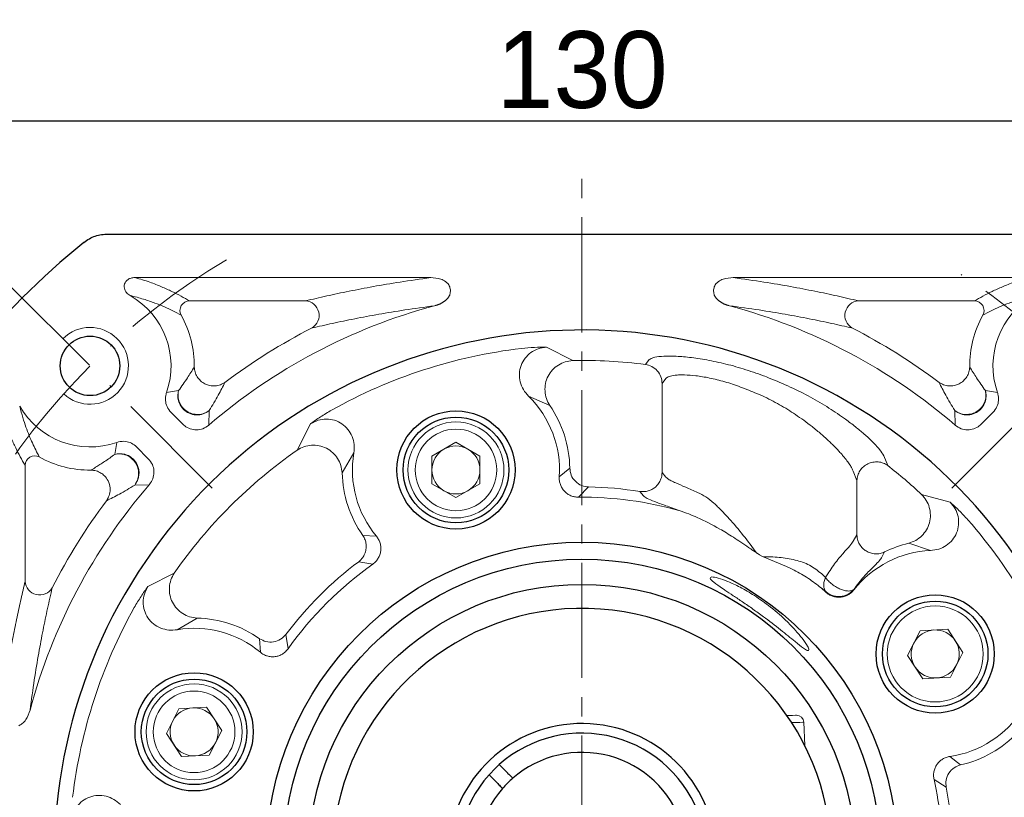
# Model space of a CAD drawing. Header units: millimetres. Extents: x 8091 to 8969, y -614 to 6.
# Tile 6 of 15: x 8176 to 8279, y -221 to -140. Entities that reach past the tile are written whole.
import ezdxf

# ---------------------------------------------------------------- set-up
doc = ezdxf.new("R2010")
doc.units = ezdxf.units.MM
doc.header["$PDSIZE"] = -5
doc.linetypes.add('ACAD_ISO10W100', pattern=[18, 12, -3, 0, -3])
doc.linetypes.add('点画线', pattern=[18, 12, -2, 2, -2])
doc.layers.get('0').update_dxf_attribs({"lineweight": 18})
doc.layers.get('Defpoints').update_dxf_attribs({"lineweight": 18})
for name, color, linetype, lineweight in [('7中心线层', 7, '点画线', 18), ('中心线层', 7, 'ACAD_ISO10W100', 0), ('尺寸线层', 3, 'Continuous', 18), ('粗实线', 7, 'Continuous', 40)]:
    doc.layers.add(name, color=color, linetype=linetype, lineweight=lineweight)
doc.styles.add('工程字', font='txt')
doc.dimstyles.new('DIMSTYLE_17', dxfattribs={"dimtxt": 8, "dimasz": 12, "dimexe": 0.18, "dimexo": 1, "dimgap": 1, "dimtad": 1, "dimtih": 1, "dimtoh": 1, "dimdec": 3, "dimdsep": 46, "dimtxsty": 'Standard', "dimblk": '_CAXARROW', "dimcen": 0.09, "dimdle": 24, "dimadec": 0, "dimazin": 0, "dimtfac": 0.7, "dimtdec": 3, "dimtofl": 0, "dimtmove": 0, "dimatfit": 3, "dimfxl": 1, "dimtolj": 1, "dimarcsym": 0})
doc.dimstyles.new('ISO-25', dxfattribs={"dimtxt": 8, "dimasz": 4, "dimexe": 1.25, "dimexo": 1, "dimgap": 1.3, "dimtad": 1, "dimtxsty": '工程字', "dimcen": 2, "dimdle": 8, "dimadec": 0, "dimazin": 0, "dimtfac": 1, "dimtmove": 0, "dimatfit": 3, "dimfxl": 1, "dimarcsym": 0})

# ---------------------------------------------------------------- blocks, each defined once
blk = doc.blocks.new('*D106')
at = {"layer": 'Defpoints', "color": 0, "lineweight": 30}
for p in [(8299.58, -150.59), (8169.58, -177.96), (8299.58, -177.96)]:
    blk.add_point(p, dxfattribs=at)
at = {"layer": '尺寸线层', "color": 0, "lineweight": -2}
for p, q in [((8169.58, -176.96), (8169.58, -149.34)), ((8299.58, -176.96), (8299.58, -149.34)), ((8173.58, -150.59), (8295.58, -150.59))]:
    blk.add_line(p, q, dxfattribs=at)
at = {"layer": '尺寸线层', "color": 0, "lineweight": 30}
for points in [[(8173.58, -149.92), (8173.58, -151.26), (8169.58, -150.59)], [(8295.58, -151.26), (8295.58, -149.92), (8299.58, -150.59)]]:
    blk.add_solid(points, dxfattribs=at)
at = {"layer": '尺寸线层', "color": 0, "insert": (8234.58, -145.29), "char_height": 8, "attachment_point": 5, "style": '工程字'}
blk.add_mtext('130', dxfattribs=at)
blk = doc.blocks.new('*D108')
at = {"layer": 'Defpoints', "color": 0, "lineweight": 30}
for p in [(8267.77, -162.91), (8201.38, -291.82)]:
    blk.add_point(p, dxfattribs=at)
at = {"layer": '尺寸线层', "color": 0, "lineweight": -2}
blk.add_line((8218.81, -257.98), (8203.21, -288.27), dxfattribs=at)
at = {"layer": '尺寸线层', "color": 0, "lineweight": 30}
blk.add_solid([(8202.62, -287.96), (8203.81, -288.57), (8201.38, -291.82)], dxfattribs=at)
at = {"layer": '尺寸线层', "color": 0, "insert": (8208.51, -266.4), "char_height": 8, "attachment_point": 5, "rotation": 62.7519, "style": '工程字'}
blk.add_mtext('∅145', dxfattribs=at)
blk = doc.blocks.new('_CAXARROW')
blk.add_hatch(color=0).paths.add_polyline_path([(0, 0), (-1, 0.125), (-1, -0.125)], flags=0)
blk = doc.blocks.new('*D109')
at = {"layer": 'Defpoints', "color": 0, "lineweight": 30}
for p in [(8182.37, -163.49), (8286.78, -291.25)]:
    blk.add_point(p, dxfattribs=at)
at = {"layer": '尺寸线层', "color": 0, "lineweight": -2}
for p, q in [((8234.49, -227.37), (8234.67, -227.37)), ((8234.58, -227.46), (8234.58, -227.28)), ((8298.48, -305.56), (8290.58, -295.89)), ((8318.56, -305.56), (8298.48, -305.56))]:
    blk.add_line(p, q, dxfattribs=at)
at = {"layer": '尺寸线层', "color": 0, "lineweight": -2, "xscale": 6, "yscale": 6, "zscale": 6, "rotation": 129.2588264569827}
blk.add_blockref('_CAXARROW', (8286.78, -291.25), dxfattribs=at)
at = {"layer": '尺寸线层', "color": 0, "lineweight": 15, "insert": (8309.02, -301.06), "char_height": 7, "attachment_point": 5, "style": '工程字'}
blk.add_mtext('\\A1;∅165', dxfattribs=at)
blk = doc.blocks.new('_FILLED')
at = {"linetype": 'ByBlock'}
blk.add_hatch(color=0, dxfattribs=at).paths.add_polyline_path([(0, 0), (-1, 0.133), (-1, -0.133)], flags=0)
blk = doc.blocks.new('*D111')
at = {"layer": 'Defpoints', "color": 0, "lineweight": 30}
for p in [(8299.94, -163.38), (8274.48, -188.83), (8321.27, -204.51), (8164.69, -227.37), (8307.87, -227.37)]:
    blk.add_point(p, dxfattribs=at)
at = {"layer": '尺寸线层', "color": 0, "lineweight": -2}
blk.add_line((8308.87, -227.37), (8325.53, -227.37), dxfattribs=at)
blk.add_arc((8235.95, -227.37), 88.34, 2.5947, 42.4053, dxfattribs=at)
at = {"layer": '尺寸线层', "color": 0, "lineweight": 30}
for points in [[(8301.66, -167.34), (8300.69, -168.26), (8298.41, -164.91)], [(8323.53, -223.39), (8324.86, -223.36), (8324.28, -227.37)]]:
    blk.add_solid(points, dxfattribs=at)
at = {"layer": '尺寸线层', "color": 0, "insert": (8322.46, -191.54), "char_height": 8, "attachment_point": 5, "rotation": 292.5, "style": '工程字'}
blk.add_mtext('45%%d', dxfattribs=at)

msp = doc.modelspace()

# ---------------------------------------------------------------- linework, layer by layer
at = {"color": 7, "linetype": 'Continuous', "lineweight": 15}
for p, q in [((8218.8166, -166.9101), (8187.9831, -166.9101)), ((8250.3335, -166.9101), (8281.167, -166.9101)), ((8193.6709, -169.3346), (8205.7616, -169.3346)), ((8275.4792, -169.3346), (8263.3885, -169.3346)), ((8233.6128, -175.5484), (8230.8724, -174.1498)), ((8241.5898, -175.4585), (8241.1831, -175.9625)), ((8242.9224, -177.9313), (8243.3163, -177.4257)), ((8242.9224, -177.9313), (8242.9224, -187.2227)), ((8192.5333, -178.6888), (8191.2784, -178.8869)), ((8229.014, -179.264), (8231.2129, -180.2242)), ((8253.3699, -179.2211), (8252.7802, -178.995)), ((8276.6168, -178.6888), (8277.8717, -178.8869)), ((8191.7506, -180.9525), (8192.9793, -182.1813)), ((8195.6894, -182.2813), (8195.7273, -180.7569)), ((8273.4607, -182.2813), (8273.4228, -180.7569)), ((8277.3995, -180.9525), (8276.1708, -182.1813)), ((8206.2887, -182.1375), (8204.8937, -184.8798)), ((8186.0918, -184.0764), (8185.8941, -185.3279)), ((8189.3826, -185.7741), (8188.1571, -184.5487)), ((8218.9418, -185.5064), (8221.4418, -184.063)), ((8221.4418, -184.063), (8223.9418, -185.5064)), ((8209.5837, -187.2519), (8210.7982, -185.1827)), ((8218.9418, -188.3932), (8218.9418, -185.5064)), ((8223.9418, -185.5064), (8223.9418, -188.3932)), ((8266.4405, -186.4923), (8266.0177, -185.4729)), ((8176.54, -198.5563), (8176.54, -186.4655)), ((8232.2074, -187.6652), (8233.3023, -186.7609)), ((8242.9224, -187.2227), (8243.3163, -187.6865)), ((8262.8338, -187.0606), (8263.2277, -188.0579)), ((8189.4826, -188.4841), (8187.9622, -188.522)), ((8221.4418, -189.8365), (8218.9418, -188.3932)), ((8223.9418, -188.3932), (8221.4418, -189.8365)), ((8234.2145, -189.7896), (8235.2592, -188.7212)), ((8263.2277, -193.7106), (8263.2277, -188.0579)), ((8240.9899, -189.6507), (8240.6186, -189.1905)), ((8272.9377, -190.2972), (8269.9653, -189.5028)), ((8211.7354, -193.7684), (8213.1529, -193.8564)), ((8262.8338, -194.3631), (8263.2277, -193.7106)), ((8268.6201, -194.5835), (8270.8967, -195.3413)), ((8266.1061, -195.4951), (8265.7964, -196.1033)), ((8212.7778, -196.7549), (8211.3046, -196.5046)), ((8192.0852, -197.6884), (8189.3429, -199.0834)), ((8259.9469, -198.1564), (8259.5234, -197.7491)), ((8259.989, -199.6835), (8259.4976, -199.2404)), ((8259.9858, -199.6257), (8259.4976, -199.2404)), ((8259.9858, -199.6257), (8259.989, -199.6835)), ((8262.8931, -199.3938), (8262.9021, -199.4478)), ((8192.3881, -203.5929), (8194.4573, -202.3783)), ((8203.9602, -205.5724), (8203.7099, -204.0992)), ((8268.4988, -206.2787), (8269.8022, -203.703)), ((8269.8022, -203.703), (8272.6846, -203.544)), ((8272.6846, -203.544), (8274.2635, -205.9607)), ((8201.0618, -205.9475), (8200.9738, -204.5301)), ((8274.2635, -205.9607), (8272.96, -208.5364)), ((8270.0777, -208.6954), (8268.4988, -206.2787)), ((8272.96, -208.5364), (8270.0777, -208.6954)), ((8191.2728, -214.3955), (8192.5763, -211.8198)), ((8192.5763, -211.8198), (8195.4586, -211.6608)), ((8195.4586, -211.6608), (8197.0375, -214.0775)), ((8257.7927, -215.6676), (8257.6998, -213.2287)), ((8192.8517, -216.8122), (8191.2728, -214.3955)), ((8197.0375, -214.0775), (8195.734, -216.6532)), ((8195.734, -216.6532), (8192.8517, -216.8122)), ((8272.9196, -216.7987), (8274.0318, -217.6817)), ((8271.2589, -219.2037), (8272.5212, -220.0034))]:
    msp.add_line(p, q, dxfattribs=at)
at = {"color": 7, "linetype": 'Continuous', "lineweight": 15, "flags": 128}
for points in [[(8255.9348, -212.5454), (8255.9952, -212.5431), (8256.5012, -212.5238), (8256.8153, -212.5118), (8256.9218, -212.5078), (8256.9218, -212.5078)], [(8257.6998, -213.2287), (8257.5906, -213.2328), (8257.2678, -213.2451), (8256.7456, -213.265), (8256.4246, -213.2773)]]:
    msp.add_lwpolyline(points, dxfattribs=at)
at = {"color": 7, "linetype": 'Continuous', "lineweight": 15}
for centre, radius in [((8221.4418, -186.9498), 5), ((8221.4418, -186.9498), 4.25), ((8271.3811, -206.1197), 5), ((8194.1552, -214.2365), 5), ((8194.1552, -214.2365), 4.25)]:
    msp.add_circle(centre, radius, dxfattribs=at)
for centre, radius, start, end in [((8183.3098, -176.1044), 8.4404, 340.751961, 60.314874), ((8285.8403, -176.1044), 8.4404, 119.685126, 199.248039), ((8193.6889, -170.3414), 1.007, 91.027574, 208.100957), ((8234.5751, -227.3697), 59.5404, 104.962616, 130.775491), ((8205.6553, -170.8544), 1.5235, 301.004045, 85.999543), ((8234.5751, -227.3697), 59.5404, 49.224509, 75.037384), ((8263.4948, -170.8544), 1.5235, 94.000457, 238.995955), ((8275.4612, -170.3414), 1.007, 331.899043, 88.972426), ((8183.3098, -176.1044), 10.8649, 359.442948, 29.128447), ((8285.8403, -176.1044), 10.8649, 150.871553, 180.557052), ((8234.5751, -227.3697), 61.9649, 117.003596, 126.90813), ((8234.5751, -227.3697), 61.9649, 53.09187, 62.996404), ((8234.5751, -227.3697), 53.4563, 96.785536, 119.214464), ((8234.5751, -227.3697), 51.8302, 82.675132, 91.063734), ((8234.5751, -227.3697), 53.672, 68.676761, 69.376848), ((8221.4418, -186.9498), 10.7893, 356.19789, 45.42643), ((8183.3098, -176.1044), 8.4434, 209.753701, 289.237717), ((8221.4418, -186.9498), 11.862, 0.91248, 34.540409), ((8221.4418, -186.9498), 2.5, 60, 120), ((8177.5468, -186.4836), 1.007, 61.899151, 178.972317), ((8183.3098, -176.1044), 10.8649, 240.871553, 270.557052), ((8234.5751, -227.3697), 51.8302, 124.936266, 145.063734), ((8221.4418, -186.9498), 10.7893, 170.57357, 219.80211), ((8221.4418, -186.9498), 2.5, 120, 180), ((8221.4418, -186.9498), 2.5, 0, 60), ((8234.5751, -227.3697), 51.8302, 46.936266, 52.062294), ((8221.4418, -186.9498), 11.862, 181.459591, 215.08752), ((8221.4418, -186.9498), 2.5, 180, 240), ((8221.4418, -186.9498), 2.5, 300, 0), ((8234.5751, -227.3697), 59.5434, 139.227103, 165.015975), ((8234.5751, -227.3697), 38.6545, 81.005093, 88.985843), ((8221.4418, -186.9498), 2.5, 240, 300), ((8234.5751, -227.3697), 37.5818, 74.22867, 90.549721), ((8234.5751, -227.3697), 61.9649, 143.09187, 152.996404), ((8234.5751, -227.3697), 53.4563, 18.785536, 41.214464), ((8271.3811, -206.1197), 11.862, 103.459591, 116.404296), ((8271.3811, -206.1197), 10.7893, 92.57357, 141.80211), ((8234.5751, -227.3697), 38.6545, 127.014157, 142.985843), ((8234.5751, -227.3697), 37.5818, 125.450279, 144.549721), ((8178.0598, -198.45), 1.5235, 184.000298, 328.996042), ((8234.5751, -227.3697), 53.4563, 150.785536, 173.214464), ((8194.1552, -214.2365), 11.862, 54.91248, 88.540409), ((8194.1552, -214.2365), 10.7893, 50.19789, 99.42643), ((8271.3811, -206.1197), 2.5, 93.15762, 153.15762), ((8271.3811, -206.1197), 2.5, 33.15762, 93.15762), ((8271.3811, -206.1197), 2.5, 153.15762, 213.15762), ((8271.3811, -206.1197), 2.5, 333.15762, 33.15762), ((8271.3811, -206.1197), 2.5, 273.15762, 333.15762), ((8271.3811, -206.1197), 2.5, 213.15762, 273.15762), ((8194.1552, -214.2365), 2.5, 93.15762, 153.15762), ((8194.1552, -214.2365), 2.5, 33.15762, 93.15762), ((8271.3811, -206.1197), 10.7893, 278.19789, 327.42643), ((8194.1552, -214.2365), 2.5, 153.15762, 213.15762), ((8194.1552, -214.2365), 2.5, 333.15762, 33.15762), ((8256.9503, -213.2572), 0.75, 2.18276, 92.18276), ((8271.3811, -206.1197), 11.862, 282.91248, 316.540409), ((8194.1552, -214.2365), 2.5, 273.15762, 333.15762), ((8194.1552, -214.2365), 2.5, 213.15762, 273.15762), ((8234.5751, -227.3697), 37.5818, 359.450279, 12.549721), ((8234.5751, -227.3697), 38.6545, 1.014157, 10.985843)]:
    msp.add_arc(centre, radius, start, end, dxfattribs=at)
at = {"color": 0}
msp.add_arc((8183.3098, -176.1044), 4, 226.763225, 135, dxfattribs=at)
at = {"color": 7, "linetype": 'Continuous', "lineweight": 15}
for points, knots in [([(8187.4898, -168.7717), (8187.353, -168.6792), (8187.1201, -168.5219), (8186.9244, -168.1854), (8186.8563, -167.8718), (8186.8972, -167.5762), (8187.0316, -167.3208), (8187.2381, -167.117), (8187.52, -166.967), (8187.7818, -166.9108), (8187.9426, -166.9102), (8187.9831, -166.9101)], [0, 0, 0, 0, 0.17932916, 0.30511519, 0.41081647, 0.51694031, 0.61330311, 0.71165916, 0.82315901, 0.95549187, 1, 1, 1, 1]), ([(8187.9831, -166.9101), (8188.5231, -167.0665), (8189.6086, -167.3809), (8190.7859, -167.865), (8191.8576, -168.3526), (8192.8163, -168.843), (8193.3857, -169.1706), (8193.6709, -169.3346)], [0, 0, 0, 0, 0.1977209, 0.39752081, 0.59876068, 0.79907246, 1, 1, 1, 1]), ([(8218.8166, -166.9101), (8217.7291, -167.0614), (8215.5595, -167.3632), (8212.808, -167.8409), (8210.2789, -168.3269), (8207.927, -168.8252), (8206.4891, -169.1635), (8205.7616, -169.3346)], [0, 0, 0, 0, 0.19943656, 0.39790119, 0.59678657, 0.79600249, 1, 1, 1, 1]), ([(8218.8166, -166.9101), (8219.1675, -166.9341), (8219.7124, -166.9715), (8220.3145, -167.2666), (8220.5345, -167.4798), (8220.613, -167.556)], [0, 0, 0, 0, 0.53755797, 0.83493405, 1, 1, 1, 1]), ([(8250.3335, -166.9101), (8249.9827, -166.9341), (8249.4377, -166.9715), (8248.8356, -167.2666), (8248.6156, -167.4798), (8248.5371, -167.556)], [0, 0, 0, 0, 0.53755797, 0.83493405, 1, 1, 1, 1]), ([(8250.3335, -166.9101), (8251.421, -167.0614), (8253.5906, -167.3632), (8256.3421, -167.8409), (8258.8712, -168.3269), (8261.2231, -168.8252), (8262.661, -169.1635), (8263.3885, -169.3346)], [0, 0, 0, 0, 0.19943656, 0.39790119, 0.59678657, 0.79600249, 1, 1, 1, 1]), ([(8281.167, -166.9101), (8280.627, -167.0665), (8279.5415, -167.3809), (8278.3642, -167.865), (8277.2925, -168.3526), (8276.3338, -168.843), (8275.7644, -169.1706), (8275.4792, -169.3346)], [0, 0, 0, 0, 0.1977209, 0.39752081, 0.59876068, 0.79907246, 1, 1, 1, 1]), ([(8220.766, -168.7798), (8220.7801, -168.7416), (8220.8494, -168.5535), (8220.8836, -168.2037), (8220.7835, -167.8199), (8220.6598, -167.6283), (8220.613, -167.556)], [0, 0, 0, 0, 0.09498596, 0.4685049, 0.79938258, 1, 1, 1, 1]), ([(8248.3841, -168.7798), (8248.37, -168.7416), (8248.3007, -168.5535), (8248.2665, -168.2037), (8248.3666, -167.8199), (8248.4903, -167.6283), (8248.5371, -167.556)], [0, 0, 0, 0, 0.09498596, 0.4685049, 0.79938258, 1, 1, 1, 1]), ([(8187.4898, -168.7718), (8187.9723, -168.8997), (8188.9598, -169.1616), (8190.0643, -169.5549), (8191.0629, -169.9617), (8191.9714, -170.3826), (8192.5152, -170.6667), (8192.8007, -170.8157)], [0, 0, 0, 0, 0.19374042, 0.3965603, 0.59990956, 0.79001248, 1, 1, 1, 1]), ([(8220.766, -168.7798), (8220.7557, -168.799), (8220.732, -168.8433), (8220.6903, -168.91), (8220.6414, -168.9798), (8220.5976, -169.0356), (8220.5519, -169.0896), (8220.5043, -169.1419), (8220.4446, -169.2018), (8220.3824, -169.2591), (8220.318, -169.3138), (8220.2517, -169.3659), (8220.1836, -169.4154), (8220.1138, -169.4625), (8220.0426, -169.5072), (8219.97, -169.5496), (8219.8962, -169.5896), (8219.8213, -169.6274), (8219.7453, -169.6629), (8219.6684, -169.6962), (8219.5907, -169.7273), (8219.5121, -169.7563), (8219.4327, -169.7831), (8219.3299, -169.8151), (8219.2526, -169.8349), (8219.2024, -169.8478)], [0, 0, 0, 0, 0.03300584, 0.07626611, 0.11952494, 0.16277947, 0.18440209, 0.22765504, 0.27090575, 0.31415603, 0.35740603, 0.40065452, 0.44390154, 0.4871489, 0.5303953, 0.573642, 0.61688775, 0.66013304, 0.7033785, 0.74662384, 0.78986892, 0.83311322, 0.87635821, 0.91960217, 1, 1, 1, 1]), ([(8248.3841, -168.7798), (8248.3944, -168.799), (8248.4181, -168.8433), (8248.4598, -168.91), (8248.5087, -168.9798), (8248.5525, -169.0356), (8248.5982, -169.0896), (8248.6458, -169.1419), (8248.7055, -169.2018), (8248.7677, -169.2591), (8248.8321, -169.3138), (8248.8984, -169.3659), (8248.9665, -169.4154), (8249.0363, -169.4625), (8249.1075, -169.5072), (8249.1801, -169.5496), (8249.2539, -169.5896), (8249.3288, -169.6274), (8249.4048, -169.6629), (8249.4817, -169.6962), (8249.5595, -169.7273), (8249.638, -169.7563), (8249.7174, -169.7831), (8249.8202, -169.8151), (8249.8975, -169.8349), (8249.9477, -169.8478)], [0, 0, 0, 0, 0.03300584, 0.07626611, 0.11952494, 0.16277947, 0.18440209, 0.22765504, 0.27090575, 0.31415603, 0.35740603, 0.40065452, 0.44390154, 0.4871489, 0.5303953, 0.573642, 0.61688775, 0.66013304, 0.7033785, 0.74662384, 0.78986892, 0.83311322, 0.87635821, 0.91960217, 1, 1, 1, 1]), ([(8281.6603, -168.7718), (8281.1778, -168.8997), (8280.1903, -169.1616), (8279.0858, -169.5549), (8278.0872, -169.9617), (8277.1787, -170.3826), (8276.6349, -170.6667), (8276.3494, -170.8157)], [0, 0, 0, 0, 0.19374042, 0.3965603, 0.59990956, 0.79001248, 1, 1, 1, 1]), ([(8219.2024, -169.848), (8218.1476, -169.9923), (8216.0434, -170.2802), (8213.3488, -170.7324), (8210.8605, -171.1978), (8208.5502, -171.6766), (8207.1455, -171.9986), (8206.4401, -172.1603)], [0, 0, 0, 0, 0.19762337, 0.3942652, 0.59696598, 0.7975972, 1, 1, 1, 1]), ([(8249.9477, -169.848), (8251.0025, -169.9923), (8253.1067, -170.2802), (8255.8013, -170.7324), (8258.2896, -171.1978), (8260.5999, -171.6766), (8262.0046, -171.9986), (8262.71, -172.1603)], [0, 0, 0, 0, 0.19762337, 0.3942652, 0.59696598, 0.7975972, 1, 1, 1, 1]), ([(8229.014, -179.264), (8228.8212, -179.0448), (8228.4365, -178.6076), (8228.1096, -177.7865), (8228.0182, -176.9172), (8228.1866, -176.0583), (8228.6056, -175.2923), (8229.2308, -174.6868), (8230.0084, -174.2728), (8230.5836, -174.1909), (8230.8724, -174.1498)], [0, 0, 0, 0, 0.12618009, 0.25166799, 0.37653516, 0.50103958, 0.62518196, 0.74906151, 0.87403632, 1, 1, 1, 1]), ([(8230.8724, -174.1498), (8230.4611, -174.1527), (8229.6407, -174.1585), (8228.7188, -174.2448), (8228.259, -174.2878)], [0, 0, 0, 0, 0.50120851, 1, 1, 1, 1]), ([(8253.4794, -177.1372), (8252.7814, -176.8887), (8251.3882, -176.3928), (8249.3085, -175.8327), (8247.3296, -175.4219), (8245.5267, -175.173), (8243.9906, -175.0754), (8242.7869, -175.1055), (8241.9193, -175.2326), (8241.6998, -175.383), (8241.5898, -175.4585)], [0, 0, 0, 0, 0.1258825, 0.25124615, 0.37598571, 0.50045342, 0.62497074, 0.74954124, 0.87442744, 1, 1, 1, 1]), ([(8192.5333, -178.6888), (8192.695, -178.4634), (8193.0344, -177.9903), (8193.4438, -177.3735), (8193.8306, -176.7763), (8194.0551, -176.4064), (8194.1742, -176.2101)], [0, 0, 0, 0, 0.23822998, 0.50004542, 0.73470144, 1, 1, 1, 1]), ([(8197.363, -177.8226), (8197.2107, -177.9158), (8196.9001, -178.1059), (8196.3541, -178.2174), (8195.7971, -178.1851), (8195.2733, -178.0039), (8194.8133, -177.6889), (8194.4557, -177.26), (8194.2204, -176.7509), (8194.1894, -176.388), (8194.1742, -176.2101)], [0, 0, 0, 0, 0.12258541, 0.2499999, 0.37495377, 0.50000018, 0.62258564, 0.75, 0.87741383, 1, 1, 1, 1]), ([(8231.2129, -180.2242), (8231.0848, -179.9936), (8230.8279, -179.5314), (8230.6918, -178.737), (8230.7426, -177.9353), (8231.0059, -177.1689), (8231.4738, -176.5071), (8232.0948, -175.996), (8232.8216, -175.6411), (8233.3491, -175.5793), (8233.6128, -175.5484)], [0, 0, 0, 0, 0.12426538, 0.24914843, 0.37433963, 0.49975783, 0.62511801, 0.75019108, 0.87513689, 1, 1, 1, 1]), ([(8241.1831, -175.9625), (8241.4087, -176.0169), (8241.875, -176.1294), (8242.4502, -176.5984), (8242.8441, -177.2265), (8242.8969, -177.7016), (8242.9224, -177.9313)], [0, 0, 0, 0, 0.24179544, 0.49999952, 0.75820654, 1, 1, 1, 1]), ([(8271.7871, -177.8226), (8271.9394, -177.9158), (8272.25, -178.1059), (8272.796, -178.2174), (8273.353, -178.1851), (8273.8768, -178.0039), (8274.3368, -177.6889), (8274.6944, -177.26), (8274.9297, -176.7509), (8274.9607, -176.388), (8274.9759, -176.2101)], [0, 0, 0, 0, 0.12258541, 0.2499999, 0.37495377, 0.50000018, 0.62258564, 0.75, 0.87741383, 1, 1, 1, 1]), ([(8276.6168, -178.6888), (8276.4551, -178.4634), (8276.1157, -177.9903), (8275.7063, -177.3735), (8275.3195, -176.7763), (8275.095, -176.4064), (8274.9759, -176.2101)], [0, 0, 0, 0, 0.23822998, 0.50004542, 0.73470144, 1, 1, 1, 1]), ([(8243.3163, -177.4257), (8243.4061, -177.3471), (8243.577, -177.1975), (8244.149, -177.0855), (8244.7302, -177.0449), (8245.4171, -177.043), (8246.4277, -177.1129), (8247.8518, -177.3473), (8249.4377, -177.7452), (8251.1141, -178.2819), (8252.2231, -178.7566), (8252.7802, -178.995)], [0, 0, 0, 0, 0.13138208, 0.25022704, 0.31554055, 0.37883475, 0.49950483, 0.62306945, 0.7486548, 0.87374893, 1, 1, 1, 1]), ([(8266.0177, -185.4729), (8265.9031, -185.2728), (8265.6671, -184.8604), (8264.8662, -184.0128), (8263.9742, -183.1928), (8263.0768, -182.4467), (8261.8808, -181.5413), (8260.3403, -180.496), (8258.4046, -179.3579), (8256.3148, -178.2879), (8254.8286, -177.6755), (8254.0917, -177.3719)], [0, 0, 0, 0, 0.12118723, 0.24972255, 0.33110449, 0.41398343, 0.4993541, 0.6250545, 0.74977706, 0.8759272, 1, 1, 1, 1]), ([(8197.363, -177.8226), (8197.2565, -178.0383), (8197.0436, -178.4697), (8196.6713, -179.1735), (8196.2485, -179.9194), (8195.8963, -180.4853), (8195.7273, -180.7569)], [0, 0, 0, 0, 0.25000112, 0.4999303, 0.7600518, 1, 1, 1, 1]), ([(8271.7871, -177.8226), (8271.8936, -178.0383), (8272.1065, -178.4697), (8272.4788, -179.1735), (8272.9016, -179.9194), (8273.2538, -180.4853), (8273.4228, -180.7569)], [0, 0, 0, 0, 0.25000112, 0.4999303, 0.7600518, 1, 1, 1, 1]), ([(8191.7506, -180.9525), (8191.5951, -180.7608), (8191.298, -180.3944), (8191.1369, -179.7062), (8191.1768, -179.2008), (8191.2617, -178.9386), (8191.2784, -178.8869)], [0, 0, 0, 0, 0.3288645, 0.62857699, 0.92671551, 1, 1, 1, 1]), ([(8193.0429, -180.6351), (8192.9448, -180.5222), (8192.7142, -180.2569), (8192.5106, -179.7615), (8192.4319, -179.2074), (8192.4995, -178.8617), (8192.5333, -178.6888)], [0, 0, 0, 0, 0.21286798, 0.49995198, 0.749976, 1, 1, 1, 1]), ([(8192.5333, -178.6888), (8192.5024, -178.8843), (8192.4389, -179.2855), (8192.5915, -179.9018), (8192.9191, -180.4458), (8193.3927, -180.862), (8193.9663, -181.1238), (8194.5967, -181.2001), (8195.2214, -181.0871), (8195.5616, -180.8651), (8195.7273, -180.7569)], [0, 0, 0, 0, 0.12186047, 0.2499998, 0.37813899, 0.49999978, 0.62186012, 0.75000029, 0.87813907, 1, 1, 1, 1]), ([(8253.3699, -179.2211), (8253.9738, -179.5238), (8255.1796, -180.1283), (8256.5972, -181.018), (8257.7108, -181.7907), (8258.6186, -182.474), (8259.2692, -183.0093), (8259.6344, -183.3284), (8259.8567, -183.5248), (8260.1548, -183.7948), (8260.5377, -184.1598), (8260.8891, -184.5098), (8261.2184, -184.8518), (8261.5304, -185.1933), (8261.8638, -185.5783), (8262.1932, -185.9886), (8262.4974, -186.4152), (8262.7224, -186.7824), (8262.7973, -186.9697), (8262.8338, -187.0606)], [0, 0, 0, 0, 0.12515372, 0.24989956, 0.31818768, 0.39293467, 0.4817705, 0.49814563, 0.50042499, 0.54796879, 0.58957922, 0.62525856, 0.66940717, 0.71100637, 0.75007113, 0.81510349, 0.87542463, 0.93949201, 1, 1, 1, 1]), ([(8276.6168, -178.6888), (8276.6477, -178.8843), (8276.7112, -179.2855), (8276.5586, -179.9018), (8276.231, -180.4458), (8275.7574, -180.862), (8275.1838, -181.1238), (8274.5534, -181.2001), (8273.9287, -181.0871), (8273.5885, -180.8651), (8273.4228, -180.7569)], [0, 0, 0, 0, 0.12186047, 0.2499998, 0.37813899, 0.49999978, 0.62186012, 0.75000029, 0.87813907, 1, 1, 1, 1]), ([(8276.1072, -180.6351), (8276.2053, -180.5222), (8276.4359, -180.2569), (8276.6395, -179.7615), (8276.7182, -179.2074), (8276.6506, -178.8617), (8276.6168, -178.6888)], [0, 0, 0, 0, 0.21286798, 0.49995198, 0.749976, 1, 1, 1, 1]), ([(8277.3995, -180.9525), (8277.555, -180.7608), (8277.8521, -180.3944), (8278.0132, -179.7062), (8277.9733, -179.2008), (8277.8884, -178.9386), (8277.8717, -178.8869)], [0, 0, 0, 0, 0.3288645, 0.62857699, 0.92671551, 1, 1, 1, 1]), ([(8175.9795, -180.2947), (8176.0882, -180.7104), (8176.3055, -181.5419), (8176.6362, -182.5093), (8176.9623, -183.372), (8177.304, -184.1553), (8177.6528, -184.8936), (8177.8951, -185.3552), (8178.0211, -185.5953)], [0, 0, 0, 0, 0.16531627, 0.33061027, 0.4994869, 0.65875604, 0.82254185, 1, 1, 1, 1]), ([(8174.1185, -180.7891), (8174.2757, -181.3308), (8174.589, -182.4101), (8175.0726, -183.586), (8175.5552, -184.645), (8176.0458, -185.6062), (8176.3727, -186.1747), (8176.54, -186.4655)], [0, 0, 0, 0, 0.19903559, 0.39652104, 0.59900117, 0.79487931, 1, 1, 1, 1]), ([(8195.7273, -180.7569), (8195.529, -180.8881), (8195.1181, -181.16), (8194.3598, -181.2541), (8193.6132, -181.0917), (8193.2286, -180.7838), (8193.0429, -180.6351)], [0, 0, 0, 0, 0.2413259, 0.49999971, 0.7586737, 1, 1, 1, 1]), ([(8208.4841, -180.7131), (8208.0868, -180.9485), (8207.2903, -181.4206), (8206.6231, -181.8982), (8206.2887, -182.1375)], [0, 0, 0, 0, 0.49879131, 1, 1, 1, 1]), ([(8273.4228, -180.7569), (8273.6211, -180.8881), (8274.032, -181.16), (8274.7903, -181.2541), (8275.5369, -181.0917), (8275.9215, -180.7838), (8276.1072, -180.6351)], [0, 0, 0, 0, 0.2413259, 0.49999971, 0.7586737, 1, 1, 1, 1]), ([(8195.6894, -182.2812), (8195.4897, -182.421), (8195.1049, -182.6903), (8194.4079, -182.8061), (8193.7429, -182.7005), (8193.2657, -182.4481), (8193.0419, -182.2396), (8192.9793, -182.1813)], [0, 0, 0, 0, 0.2433586, 0.46876763, 0.69146089, 0.91379823, 1, 1, 1, 1]), ([(8210.7982, -185.1827), (8210.825, -184.8916), (8210.8784, -184.3119), (8210.662, -183.4552), (8210.2231, -182.701), (8209.5857, -182.1034), (8208.7953, -181.7318), (8207.9337, -181.6064), (8207.06, -181.7292), (8206.5466, -182.001), (8206.2887, -182.1375)], [0, 0, 0, 0, 0.12638751, 0.25165324, 0.3764401, 0.50072188, 0.62463874, 0.74906236, 0.87394177, 1, 1, 1, 1]), ([(8273.4607, -182.2812), (8273.6605, -182.421), (8274.0452, -182.6903), (8274.7422, -182.8061), (8275.4072, -182.7005), (8275.8844, -182.4481), (8276.1082, -182.2396), (8276.1708, -182.1813)], [0, 0, 0, 0, 0.2433586, 0.46876763, 0.69146089, 0.91379823, 1, 1, 1, 1]), ([(8186.0918, -184.0764), (8186.3386, -184.0188), (8186.8045, -183.9102), (8187.4992, -184.0724), (8187.9286, -184.329), (8188.1225, -184.5154), (8188.1571, -184.5487)], [0, 0, 0, 0, 0.3374871, 0.6371963, 0.93530334, 1, 1, 1, 1]), ([(8204.8937, -184.8798), (8205.1254, -184.7494), (8205.5884, -184.4887), (8206.385, -184.3475), (8207.1888, -184.397), (8207.9576, -184.6601), (8208.6228, -185.1252), (8209.1351, -185.7435), (8209.4893, -186.4659), (8209.5522, -186.99), (8209.5837, -187.2519)], [0, 0, 0, 0, 0.12499706, 0.24978531, 0.37480327, 0.50067031, 0.62647927, 0.75133162, 0.87575802, 1, 1, 1, 1]), ([(8183.4154, -186.9689), (8183.5741, -186.8728), (8183.877, -186.6895), (8184.345, -186.3908), (8184.8302, -186.072), (8185.341, -185.7265), (8185.7145, -185.4573), (8185.8941, -185.3279)], [0, 0, 0, 0, 0.21468794, 0.4097604, 0.60751769, 0.81129433, 1, 1, 1, 1]), ([(8185.8941, -185.3279), (8186.0639, -185.2945), (8186.4095, -185.2265), (8186.9411, -185.3011), (8187.441, -185.4967), (8187.7089, -185.7253), (8187.8405, -185.8376)], [0, 0, 0, 0, 0.24560855, 0.49999984, 0.75439217, 1, 1, 1, 1]), ([(8187.9622, -188.522), (8188.0705, -188.3563), (8188.2926, -188.0163), (8188.3919, -187.4637), (8188.3633, -187.0386), (8188.2701, -186.6324), (8188.0674, -186.1873), (8187.6511, -185.7138), (8187.1071, -185.3862), (8186.4909, -185.2336), (8186.0897, -185.297), (8185.8941, -185.3279)], [0, 0, 0, 0, 0.12181457, 0.24990512, 0.33379304, 0.37837396, 0.50018898, 0.62200376, 0.75009458, 0.87818554, 1, 1, 1, 1]), ([(8187.8405, -185.8376), (8187.9649, -185.9865), (8188.1766, -186.2398), (8188.3579, -186.7004), (8188.4366, -187.1593), (8188.3983, -187.625), (8188.2562, -188.0991), (8188.07, -188.3669), (8187.9622, -188.522)], [0, 0, 0, 0, 0.19710332, 0.33541294, 0.4999916, 0.66850009, 0.80812199, 1, 1, 1, 1]), ([(8189.3826, -185.7741), (8189.5418, -185.9708), (8189.8433, -186.343), (8190.0026, -187.0407), (8189.9373, -187.7107), (8189.7176, -188.1936), (8189.5308, -188.4245), (8189.4826, -188.4841)], [0, 0, 0, 0, 0.25237371, 0.4777426, 0.70032204, 0.9226154, 1, 1, 1, 1]), ([(8263.2277, -188.0579), (8263.2453, -187.8816), (8263.2812, -187.522), (8263.5238, -187.0194), (8263.8876, -186.5976), (8264.3494, -186.292), (8264.8752, -186.1163), (8265.4334, -186.0888), (8265.9816, -186.2061), (8266.2895, -186.3981), (8266.4405, -186.4923)], [0, 0, 0, 0, 0.12258312, 0.25000068, 0.37741883, 0.50000068, 0.62258299, 0.75000022, 0.87741731, 1, 1, 1, 1]), ([(8183.4154, -186.9689), (8183.5933, -186.984), (8183.9562, -187.0149), (8184.4335, -187.2359), (8184.8687, -187.5803), (8185.1695, -187.9956), (8185.3799, -188.5413), (8185.4357, -189.129), (8185.3015, -189.7215), (8185.1084, -190.0293), (8185.0279, -190.1577)], [0, 0, 0, 0, 0.12262298, 0.25007459, 0.35376182, 0.50008004, 0.59241714, 0.74999102, 0.89577602, 1, 1, 1, 1]), ([(8234.2145, -189.7896), (8234.0773, -189.783), (8233.8031, -189.7697), (8233.4085, -189.6437), (8233.0465, -189.4485), (8232.7323, -189.1819), (8232.4833, -188.8529), (8232.3085, -188.4793), (8232.2043, -188.0774), (8232.2063, -187.8025), (8232.2074, -187.6652)], [0, 0, 0, 0, 0.12527589, 0.25032002, 0.37505924, 0.49946399, 0.62408781, 0.74931219, 0.87476606, 1, 1, 1, 1]), ([(8235.2592, -188.7212), (8235.0151, -188.6888), (8234.5079, -188.6213), (8233.8556, -188.1654), (8233.4009, -187.5124), (8233.3344, -187.005), (8233.3023, -186.7609)], [0, 0, 0, 0, 0.2406308, 0.50000084, 0.75937047, 1, 1, 1, 1]), ([(8242.9224, -187.2227), (8242.9087, -187.3913), (8242.8855, -187.6766), (8242.727, -188.0972), (8242.5132, -188.4423), (8242.2136, -188.7503), (8241.8723, -188.9851), (8241.4712, -189.1479), (8241.0438, -189.2274), (8240.7592, -189.2027), (8240.6186, -189.1905)], [0, 0, 0, 0, 0.1478021, 0.24996942, 0.39058591, 0.49996322, 0.62351925, 0.7499817, 0.87644499, 1, 1, 1, 1]), ([(8243.3163, -187.6865), (8243.3709, -187.7435), (8243.4781, -187.8555), (8243.8423, -188.0615), (8244.4273, -188.3423), (8245.3156, -188.7229), (8246.1957, -189.1004), (8246.6267, -189.2853)], [0, 0, 0, 0, 0.17227229, 0.33839766, 0.49850227, 0.754373, 1, 1, 1, 1]), ([(8187.9622, -188.522), (8187.6907, -188.691), (8187.1248, -189.0432), (8186.3789, -189.4659), (8185.6751, -189.8382), (8185.2437, -190.0512), (8185.0279, -190.1577)], [0, 0, 0, 0, 0.23993949, 0.50006972, 0.74999888, 1, 1, 1, 1]), ([(8244.7897, -191.2027), (8244.2786, -191.0196), (8243.2481, -190.6504), (8242.1179, -190.2395), (8241.2911, -189.8979), (8241.0902, -189.733), (8240.9899, -189.6507)], [0, 0, 0, 0, 0.24853821, 0.50115148, 0.75085334, 1, 1, 1, 1]), ([(8246.6267, -189.2853), (8246.9106, -189.4305), (8247.4778, -189.7205), (8248.3141, -190.3919), (8249.116, -191.158), (8250.1528, -192.2666), (8251.4042, -193.7444), (8252.3214, -195.0047), (8252.7802, -195.6352)], [0, 0, 0, 0, 0.1246756, 0.24906431, 0.37463622, 0.50036749, 0.75006251, 1, 1, 1, 1]), ([(8269.9653, -189.5028), (8270.1411, -189.7023), (8270.4923, -190.101), (8270.796, -190.8508), (8270.9148, -191.6474), (8270.8173, -192.454), (8270.5006, -193.2014), (8270.0023, -193.8311), (8269.3694, -194.3278), (8268.8698, -194.4983), (8268.6201, -194.5835)], [0, 0, 0, 0, 0.12499827, 0.24978585, 0.37480384, 0.50067151, 0.62647972, 0.75133178, 0.87575847, 1, 1, 1, 1]), ([(8270.8967, -195.3413), (8271.1872, -195.3069), (8271.7656, -195.2385), (8272.5589, -194.8484), (8273.2052, -194.2619), (8273.6568, -193.5142), (8273.856, -192.664), (8273.799, -191.7951), (8273.4974, -190.9661), (8273.1248, -190.5207), (8272.9377, -190.2972)], [0, 0, 0, 0, 0.12646424, 0.25179648, 0.37660397, 0.5008547, 0.62468158, 0.74917334, 0.87409146, 1, 1, 1, 1]), ([(8274.7875, -192.1484), (8274.4746, -191.8088), (8273.8472, -191.1278), (8273.2414, -190.5745), (8272.9377, -190.2972)], [0, 0, 0, 0, 0.49879294, 1, 1, 1, 1]), ([(8253.3699, -195.9809), (8252.5002, -195.4307), (8251.9557, -195.033), (8251.145, -194.478), (8250.3709, -193.9732), (8249.6351, -193.5177), (8248.3972, -192.7932), (8246.8028, -191.937), (8245.393, -191.4228), (8244.7897, -191.2027)], [0, 0, 0, 0, 0.11254783, 0.21889168, 0.31897969, 0.41275873, 0.50017614, 0.78611212, 1, 1, 1, 1]), ([(8211.7354, -193.7684), (8211.8256, -193.9229), (8211.9898, -194.2041), (8212.0998, -194.7064), (8212.0925, -195.2102), (8211.9524, -195.6871), (8211.7062, -196.1386), (8211.4531, -196.3692), (8211.3046, -196.5046)], [0, 0, 0, 0, 0.17530072, 0.31908736, 0.50002168, 0.66496324, 0.80340247, 1, 1, 1, 1]), ([(8213.1529, -193.8564), (8213.2348, -193.9671), (8213.3983, -194.1878), (8213.5508, -194.5733), (8213.6283, -194.9777), (8213.6196, -195.3904), (8213.5229, -195.7917), (8213.345, -196.163), (8213.0994, -196.4969), (8212.8851, -196.6687), (8212.7778, -196.7549)], [0, 0, 0, 0, 0.12552005, 0.25048337, 0.37519825, 0.50004204, 0.624878, 0.74956324, 0.87449571, 1, 1, 1, 1]), ([(8266.1061, -195.4951), (8265.953, -195.5556), (8265.642, -195.6784), (8265.1306, -195.7084), (8264.6292, -195.6172), (8264.1911, -195.4145), (8263.7926, -195.1054), (8263.5007, -194.7281), (8263.2801, -194.2425), (8263.2472, -193.9089), (8263.2277, -193.7106)], [0, 0, 0, 0, 0.1230012, 0.2500291, 0.37705668, 0.50005856, 0.6056082, 0.75003963, 0.85145452, 1, 1, 1, 1]), ([(8259.9469, -198.1564), (8260.2636, -197.6646), (8260.8945, -196.6849), (8261.8129, -195.5908), (8262.5451, -194.7926), (8262.7373, -194.5066), (8262.8338, -194.3631)], [0, 0, 0, 0, 0.25117606, 0.50030388, 0.74936156, 1, 1, 1, 1]), ([(8253.3699, -195.9809), (8253.9591, -195.994), (8255.1349, -196.0203), (8256.8151, -196.2874), (8258.344, -196.8116), (8259.1294, -197.436), (8259.5234, -197.7491)], [0, 0, 0, 0, 0.25096358, 0.50087498, 0.74965726, 1, 1, 1, 1]), ([(8259.4976, -199.2404), (8259.0611, -198.8992), (8258.1793, -198.21), (8256.1595, -197.0608), (8254.494, -196.416), (8253.3699, -195.9809)], [0, 0, 0, 0, 0.2416237, 0.48817821, 1, 1, 1, 1]), ([(8265.7964, -196.1033), (8265.7132, -196.2217), (8265.5472, -196.4579), (8264.8806, -197.1002), (8263.9574, -198.0072), (8263.2483, -198.931), (8262.8931, -199.3938)], [0, 0, 0, 0, 0.25071804, 0.50006901, 0.74954971, 1, 1, 1, 1]), ([(8194.4573, -202.3783), (8194.1955, -202.3464), (8193.6706, -202.2825), (8192.9479, -201.9257), (8192.3291, -201.4134), (8191.8638, -200.7499), (8191.6035, -199.9824), (8191.555, -199.1796), (8191.6951, -198.383), (8191.9552, -197.9198), (8192.0852, -197.6884)], [0, 0, 0, 0, 0.1242655, 0.24914786, 0.37433825, 0.49975744, 0.62511825, 0.75019118, 0.87513721, 1, 1, 1, 1]), ([(8176.54, -198.5563), (8176.3986, -199.1553), (8176.1171, -200.3474), (8175.7016, -202.2636), (8175.2919, -204.302), (8174.8863, -206.5069), (8174.4912, -208.8844), (8174.2408, -210.7011), (8174.1185, -211.5884)], [0, 0, 0, 0, 0.1687319, 0.33582234, 0.5011046, 0.66848687, 0.83807818, 1, 1, 1, 1]), ([(8249.2091, -199.2933), (8248.879, -199.0645), (8248.2177, -198.6062), (8247.8396, -198.2045), (8248.0246, -198.0569), (8248.7084, -198.1745), (8249.7578, -198.5403), (8251.0854, -199.1604), (8252.6386, -200.0651), (8254.3642, -201.2988), (8255.7935, -202.5633), (8256.8473, -203.6694), (8257.585, -204.5538), (8258.0936, -205.2968), (8258.2825, -205.7544), (8258.1185, -205.8111), (8257.6194, -205.5006), (8256.7009, -204.7717), (8255.2798, -203.6065), (8253.7421, -202.4203), (8252.3938, -201.4469), (8251.3257, -200.7069), (8250.3241, -200.0372), (8249.6313, -199.5784), (8249.2897, -199.3477), (8249.2091, -199.2933), (8249.2091, -199.2933), (8249.2091, -199.2933), (8249.2091, -199.2933), (8249.2091, -199.2933), (8249.2091, -199.2933), (8249.2091, -199.2933), (8249.2091, -199.2933), (8249.2091, -199.2933), (8249.2091, -199.2933), (8249.2091, -199.2933), (8249.2091, -199.2933), (8249.2091, -199.2933), (8249.2091, -199.2933), (8249.2091, -199.2933), (8249.2091, -199.2933), (8249.2091, -199.2933), (8249.2091, -199.2933), (8249.2091, -199.2933), (8249.2091, -199.2933), (8249.2091, -199.2933), (8249.2091, -199.2933), (8249.2091, -199.2933), (8249.2091, -199.2933), (8249.2091, -199.2933), (8249.2091, -199.2933)], [0, 0, 0, 0, 0.024706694, 0.049485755, 0.072598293, 0.094297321, 0.115565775, 0.137611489, 0.161932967, 0.190249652, 0.224056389, 0.243500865, 0.262916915, 0.285774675, 0.303983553, 0.322300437, 0.338431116, 0.360713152, 0.391412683, 0.422916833, 0.441290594, 0.459652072, 0.477139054, 0.494607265, 0.500000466, 0.500000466, 0.500000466, 0.500000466, 0.500000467, 0.500000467, 0.500000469, 0.500000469, 0.50000047, 0.50000047, 0.500000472, 0.500000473, 0.500000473, 0.500000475, 0.500000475, 0.500000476, 0.500000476, 0.500000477, 0.500000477, 0.500000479, 0.50000048, 0.50000048, 0.500000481, 0.500000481, 0.500000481, 0.500000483, 0.500000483, 0.500000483, 0.500000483]), ([(8259.9858, -199.6257), (8259.9279, -199.5408), (8259.8103, -199.3682), (8259.7548, -199.0049), (8259.7897, -198.5929), (8259.8951, -198.3004), (8259.9469, -198.1564)], [0, 0, 0, 0, 0.24594231, 0.49999969, 0.75405597, 1, 1, 1, 1]), ([(8259.9469, -198.1564), (8260.0424, -198.2757), (8260.2367, -198.5185), (8260.6344, -198.8672), (8261.0689, -199.1595), (8261.5206, -199.3859), (8261.9475, -199.5279), (8262.3395, -199.5783), (8262.6719, -199.5453), (8262.8183, -199.445), (8262.8931, -199.3938)], [0, 0, 0, 0, 0.12288786, 0.25000167, 0.38385032, 0.49999488, 0.62819045, 0.74999709, 0.87225091, 1, 1, 1, 1]), ([(8177.0562, -211.9748), (8177.2039, -210.8984), (8177.5007, -208.7343), (8177.9561, -206.0411), (8178.4163, -203.5912), (8178.8844, -201.3335), (8179.203, -199.9441), (8179.3657, -199.2347)], [0, 0, 0, 0, 0.20235586, 0.40684127, 0.60097182, 0.79625331, 1, 1, 1, 1]), ([(8189.3429, -199.0834), (8189.1035, -199.4178), (8188.626, -200.0849), (8188.1539, -200.8814), (8187.9184, -201.2787)], [0, 0, 0, 0, 0.50120785, 1, 1, 1, 1]), ([(8192.3881, -203.5929), (8192.0974, -203.62), (8191.5176, -203.6742), (8190.6611, -203.456), (8189.9041, -203.019), (8189.3082, -202.378), (8188.9348, -201.5888), (8188.8124, -200.727), (8188.9346, -199.8546), (8189.2064, -199.3411), (8189.3429, -199.0834)], [0, 0, 0, 0, 0.1261786, 0.25166669, 0.3765349, 0.50103946, 0.62518264, 0.74906027, 0.87403628, 1, 1, 1, 1]), ([(8262.8931, -199.3938), (8262.7876, -199.5082), (8262.6032, -199.7082), (8262.2547, -199.9277), (8261.893, -200.0744), (8261.4903, -200.1473), (8261.0811, -200.1391), (8260.6803, -200.0469), (8260.303, -199.8795), (8260.0908, -199.7097), (8259.9858, -199.6257)], [0, 0, 0, 0, 0.14291662, 0.24998004, 0.37629585, 0.49998696, 0.62367728, 0.74999351, 0.87630979, 1, 1, 1, 1]), ([(8262.9021, -199.4478), (8262.8109, -199.551), (8262.6289, -199.7568), (8262.2836, -199.9861), (8261.9041, -200.146), (8261.4986, -200.2233), (8261.0859, -200.2122), (8260.6858, -200.1154), (8260.3082, -199.9445), (8260.0955, -199.7707), (8259.989, -199.6835)], [0, 0, 0, 0, 0.1255206, 0.25048301, 0.37519667, 0.5000431, 0.62487816, 0.74956342, 0.87449543, 1, 1, 1, 1]), ([(8203.7099, -204.0992), (8203.5402, -204.2776), (8203.1875, -204.6483), (8202.4353, -204.908), (8201.6397, -204.892), (8201.1901, -204.6477), (8200.9738, -204.5301)], [0, 0, 0, 0, 0.2406303, 0.49999995, 0.75936975, 1, 1, 1, 1]), ([(8203.9602, -205.5724), (8203.8742, -205.6795), (8203.7023, -205.8934), (8203.3684, -206.1387), (8202.9977, -206.3168), (8202.5974, -206.4143), (8202.1848, -206.4223), (8201.7798, -206.3442), (8201.3934, -206.1922), (8201.1723, -206.029), (8201.0618, -205.9475)], [0, 0, 0, 0, 0.12527534, 0.25032001, 0.37505683, 0.49946076, 0.62408535, 0.74931166, 0.87476481, 1, 1, 1, 1]), ([(8177.056, -211.9748), (8176.9398, -212.3152), (8176.7628, -212.8339), (8176.3014, -213.3708), (8176.0053, -213.53), (8175.8784, -213.5983)], [0, 0, 0, 0, 0.52194069, 0.7951327, 1, 1, 1, 1]), ([(8271.2589, -219.2037), (8271.2369, -219.0681), (8271.1929, -218.7972), (8271.2341, -218.385), (8271.3498, -217.9903), (8271.5452, -217.6276), (8271.8153, -217.3156), (8272.1443, -217.0669), (8272.5158, -216.8814), (8272.7851, -216.8263), (8272.9196, -216.7987)], [0, 0, 0, 0, 0.12527494, 0.2503195, 0.37505755, 0.4994609, 0.62408623, 0.74931262, 0.87476666, 1, 1, 1, 1]), ([(8272.5212, -220.0034), (8272.5022, -219.7579), (8272.4627, -219.2478), (8272.773, -218.515), (8273.3173, -217.9344), (8273.7997, -217.7638), (8274.0318, -217.6817)], [0, 0, 0, 0, 0.24063221, 0.50000225, 0.75937051, 1, 1, 1, 1]), ([(8186.4694, -221.8086), (8186.2496, -221.6158), (8185.812, -221.232), (8184.9917, -220.9035), (8184.1236, -220.8152), (8183.2654, -220.9797), (8182.5003, -221.4007), (8181.8924, -222.024), (8181.4782, -222.803), (8181.3963, -223.3781), (8181.3552, -223.667)], [0, 0, 0, 0, 0.12638726, 0.25165481, 0.37643995, 0.50072176, 0.62463914, 0.74906317, 0.87394237, 1, 1, 1, 1])]:
    msp.add_open_spline(points, degree=3, knots=knots, dxfattribs=at)
at = {"layer": '7中心线层'}
msp.add_line((8234.5751, -298.6222), (8234.5751, -155.445), dxfattribs=at)
at = {"layer": '中心线层', "color": 0}
for p, q in [((8196.0377, -188.8324), (8170.5819, -163.3765)), ((8273.1124, -188.8324), (8298.5682, -163.3765))]:
    msp.add_line(p, q, dxfattribs=at)
for start, end in [(120.73805, 149.26195), (30.73805, 59.26195)]:
    msp.add_arc((8234.5751, -227.3697), 72.5, start, end, dxfattribs=at)
at = {"layer": '粗实线', "linetype": 'Continuous', "lineweight": 30}
for p, q in [((8185.1656, -162.3697), (8283.9845, -162.3697)), ((8226.3007, -218.0003), (8225.9473, -217.6454)), ((8226.3007, -218.0003), (8226.7957, -218.4972)), ((8225.238, -219.0589), (8224.8845, -218.704)), ((8225.238, -219.0589), (8225.733, -219.5558))]:
    msp.add_line(p, q, dxfattribs=at)
at = {"layer": '粗实线', "linetype": 'Continuous', "lineweight": 30, "flags": 128}
msp.add_lwpolyline([(8225.9473, -217.6454), (8225.5508, -218.0121), (8224.8845, -218.704)], dxfattribs=at)
at = {"layer": '粗实线', "linetype": 'Continuous', "lineweight": 30}
for centre, radius in [((8183.3098, -176.1044), 3.1), ((8221.4418, -186.9498), 6.1578), ((8221.4418, -186.9498), 5.5), ((8234.5751, -227.3697), 32.8922), ((8234.5751, -227.3697), 31.1283), ((8234.5751, -227.3697), 28.5), ((8271.3811, -206.1197), 6.1578), ((8271.3811, -206.1197), 5.5), ((8194.1552, -214.2365), 6.1578), ((8194.1552, -214.2365), 5.5)]:
    msp.add_circle(centre, radius, dxfattribs=at)
for radius, start, end in [(82.5, 129.006555, 140.993445), (55, 246.104171, 230.518351), (26, 3.505087, 173.470515), (14, 4.639046, 179.726474), (13, 18.195512, 131.580788), (11, 18.797714, 130.978587), (13, 138.195512, 251.580788), (11, 130.978587, 138.797714), (11, 138.797714, 250.978587)]:
    msp.add_arc((8234.5751, -227.3697), radius, start, end, dxfattribs=at)
for points, knots in [([(8182.6488, -163.2611), (8182.8424, -163.1212), (8183.399, -162.7189), (8184.2816, -162.4146), (8184.9472, -162.3808), (8185.1656, -162.3697)], [0, 0, 0, 0, 0.26376681, 0.75842087, 1, 1, 1, 1]), ([(8226.7957, -218.4972), (8226.8172, -218.5188), (8226.9022, -218.6041), (8227.0478, -218.7502), (8227.2055, -218.9086), (8227.3164, -219.0199), (8227.3582, -219.0618), (8227.3609, -219.0645), (8227.3615, -219.0652)], [0, 0, 0, 0, 0.07307935, 0.28834231, 0.5035725, 0.71848825, 0.93293998, 1, 1, 1, 1]), ([(8225.733, -219.5558), (8225.7545, -219.5774), (8225.8395, -219.6627), (8225.985, -219.8088), (8226.1428, -219.9672), (8226.2537, -220.0785), (8226.2954, -220.1204), (8226.2981, -220.1231), (8226.2988, -220.1238)], [0, 0, 0, 0, 0.0730753, 0.28833871, 0.50356937, 0.71848799, 0.93294003, 1, 1, 1, 1])]:
    msp.add_open_spline(points, degree=3, knots=knots, dxfattribs=at)

# ---------------------------------------------------------------- dimensions: what is measured, and where the dimension line sits
at = {"layer": '尺寸线层'}
dim = msp.add_linear_dim(base=(8299.5751, -150.5902), p1=(8169.5751, -177.9602), p2=(8299.5751, -177.9602), dimstyle='ISO-25', dxfattribs=at)
dim.commit()
dim.dimension.update_dxf_attribs({"geometry": '*D106', "text_midpoint": (8234.5751, -145.2902)})
dim = msp.add_diameter_dim_2p(p1=(8267.7688, -162.9149), p2=(8201.3813, -291.8245), dimstyle='ISO-25', override={"dimtxsty": '工程字'}, dxfattribs=at)
dim.commit()
dim.dimension.update_dxf_attribs({"geometry": '*D108', "text_midpoint": (8213.2254, -268.8259), "dimtype": 163})
dim = msp.add_angular_dim_2l(base=(8321.2736, -204.5066), line1=((8274.4846, -188.8324), (8299.9405, -163.3765)), line2=((8164.6948, -227.3697), (8307.8721, -227.3697)), dimstyle='ISO-25', dxfattribs=at)
dim.commit()
dim.dimension.update_dxf_attribs({"geometry": '*D111', "text_midpoint": (8322.456, -191.5366)})
at = {"layer": '尺寸线层', "lineweight": 15}
dim = msp.add_diameter_dim_2p(p1=(8182.367, -163.4903), p2=(8286.7831, -291.249), dimstyle='DIMSTYLE_17', override={"dimtxt": 7, "dimasz": 6, "dimgap": 1, "dimtxsty": '工程字', "dimtol": 0, "dimldrblk": '_FILLED'}, dxfattribs=at)
dim.commit()
dim.dimension.update_dxf_attribs({"geometry": '*D109', "text_midpoint": (8309.0224, -305.5615), "dimtype": 163})

doc.saveas('drawing.dxf')
